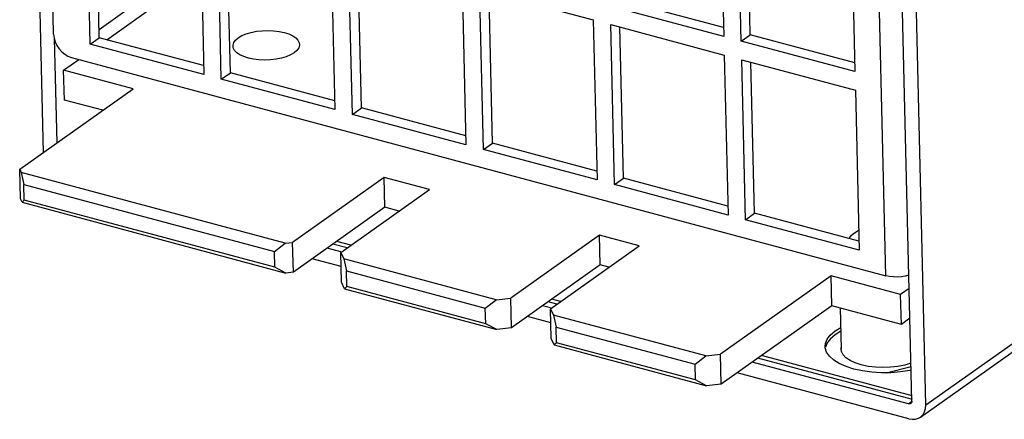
# Model space of a CAD drawing. Header units: millimetres. Extents: x 6 to 414, y 7 to 290.
# Tile 223 of 256: x 162.61 to 167.34, y 139.2 to 141.12. Entities that reach past the tile are written whole.
import ezdxf

# ---------------------------------------------------------------- set-up
doc = ezdxf.new("R2010")
doc.units = ezdxf.units.MM
doc.header["$LTSCALE"] = 23.1
for name, color, linetype in [('_35681', 7, 'CONTINUOUS'), ('_44079', 7, 'CONTINUOUS'), ('_51145', 7, 'CONTINUOUS'), ('_55275', 7, 'CONTINUOUS'), ('_60383', 7, 'CONTINUOUS')]:
    doc.layers.add(name, color=color, linetype=linetype)

msp = doc.modelspace()

# ---------------------------------------------------------------- linework, layer by layer
at = {"layer": '_35681', "color": 7, "linetype": 'Continuous'}
for p, q in [((166.5537, 139.7325), (166.5584, 139.5348)), ((166.7739, 139.421), (166.8939, 139.4507))]:
    msp.add_line(p, q, dxfattribs=at)
at = {"layer": '_44079', "color": 7, "linetype": 'Continuous'}
for p, q in [((163.0272, 141.0238), (163.2279, 141.1661)), ((162.8199, 140.8767), (162.8929, 140.9285)), ((163.1538, 140.7871), (162.8199, 140.8767)), ((162.8233, 140.7335), (162.8199, 140.8767)), ((162.6086, 140.4004), (163.1538, 140.7871)), ((163.0083, 140.6839), (162.8233, 140.7335)), ((162.6086, 140.4004), (162.6163, 140.3845)), ((162.612, 140.2572), (162.6086, 140.4004)), ((163.8849, 140.0441), (162.6163, 140.3845)), ((162.6163, 140.3845), (162.6285, 140.3273)), ((164.3609, 140.3604), (163.9208, 140.0483)), ((164.5785, 140.302), (164.3609, 140.3604)), ((164.3643, 140.2172), (164.3609, 140.3604)), ((162.6285, 140.3273), (163.8332, 140.0041)), ((162.6302, 140.2521), (162.6285, 140.3273)), ((164.1519, 139.9995), (164.5785, 140.302)), ((162.6197, 140.2413), (162.612, 140.2572)), ((162.6302, 140.2521), (162.6197, 140.2413)), ((162.6197, 140.2413), (163.8883, 139.9009)), ((163.8349, 139.9289), (162.6302, 140.2521)), ((164.3643, 140.2172), (163.9242, 139.905)), ((164.4329, 140.1988), (164.3643, 140.2172)), ((165.3959, 140.0827), (164.9694, 139.7802)), ((165.5866, 140.0315), (165.3959, 140.0827)), ((165.3993, 139.9395), (165.3959, 140.0827)), ((163.8332, 140.0041), (163.8849, 140.0441)), ((163.8849, 140.0441), (163.9208, 140.0483)), ((163.9242, 139.905), (163.9208, 140.0483)), ((165.1601, 139.729), (165.5866, 140.0315)), ((163.8349, 139.9289), (163.8332, 140.0041)), ((164.1519, 139.9995), (164.1671, 139.9684)), ((164.1553, 139.8563), (164.1519, 139.9995)), ((164.8989, 139.772), (164.1671, 139.9684)), ((164.1671, 139.9684), (164.1793, 139.9112)), ((165.3993, 139.9395), (164.9727, 139.6369)), ((165.441, 139.9283), (165.3993, 139.9395)), ((163.8883, 139.9009), (163.8349, 139.9289)), ((163.9242, 139.905), (163.8883, 139.9009)), ((164.1793, 139.9112), (164.8472, 139.732)), ((164.1811, 139.836), (164.1793, 139.9112)), ((166.5092, 139.8868), (165.9775, 139.5096)), ((166.844, 139.7969), (166.5092, 139.8868)), ((166.5126, 139.7435), (166.5092, 139.8868)), ((164.1705, 139.8252), (164.1553, 139.8563)), ((164.1811, 139.836), (164.1705, 139.8252)), ((164.8489, 139.6568), (164.1811, 139.836)), ((164.1705, 139.8252), (164.9023, 139.6288)), ((166.885, 139.826), (166.844, 139.7969)), ((166.8474, 139.6537), (166.844, 139.7969)), ((164.8472, 139.732), (164.8989, 139.772)), ((164.8989, 139.772), (164.9694, 139.7802)), ((164.9727, 139.6369), (164.9694, 139.7802)), ((166.5126, 139.7435), (165.9809, 139.3664)), ((166.8474, 139.6537), (166.5126, 139.7435)), ((164.8489, 139.6568), (164.8472, 139.732)), ((165.1601, 139.729), (165.1753, 139.6979)), ((165.1634, 139.5857), (165.1601, 139.729)), ((165.907, 139.5015), (165.1753, 139.6979)), ((165.1753, 139.6979), (165.1874, 139.6407)), ((164.9023, 139.6288), (164.8489, 139.6568)), ((166.8884, 139.6828), (166.8474, 139.6537)), ((164.9727, 139.6369), (164.9023, 139.6288)), ((165.1874, 139.6407), (165.8553, 139.4615)), ((165.1892, 139.5655), (165.1874, 139.6407)), ((165.1787, 139.5546), (165.1634, 139.5857)), ((165.1892, 139.5655), (165.1787, 139.5546)), ((165.1787, 139.5546), (165.9104, 139.3583)), ((165.8571, 139.3863), (165.1892, 139.5655)), ((165.907, 139.5015), (165.9775, 139.5096)), ((165.9809, 139.3664), (165.9775, 139.5096)), ((165.8553, 139.4615), (165.907, 139.5015)), ((165.8571, 139.3863), (165.8553, 139.4615)), ((165.9104, 139.3583), (165.8571, 139.3863)), ((165.9809, 139.3664), (165.9104, 139.3583))]:
    msp.add_line(p, q, dxfattribs=at)
for points in [[(163.6596, 141.0329), (163.6772, 141.0432), (163.6976, 141.0519), (163.7213, 141.0589), (163.747, 141.064), (163.7739, 141.0671), (163.8014, 141.0681), (163.829, 141.067), (163.8555, 141.0638), (163.8802, 141.0585), (163.9023, 141.0514), (163.921, 141.0425), (163.936, 141.0324), (163.9465, 141.0212), (163.9526, 141.0092), (163.9539, 141.0007)], [(163.6341, 140.993), (163.6343, 140.997), (163.6379, 141.0095), (163.6464, 141.0214), (163.6596, 141.0329)], [(163.7325, 140.9299), (163.7079, 140.9352), (163.6858, 140.9423), (163.6671, 140.9512), (163.6521, 140.9613), (163.6415, 140.9725), (163.6354, 140.9845), (163.6341, 140.993)], [(163.9539, 141.0007), (163.9538, 140.9967), (163.9501, 140.9842), (163.9417, 140.9723), (163.9284, 140.9608)], [(163.9284, 140.9608), (163.9109, 140.9505), (163.8905, 140.9418), (163.8668, 140.9348), (163.8411, 140.9297), (163.8141, 140.9266), (163.7866, 140.9255), (163.7591, 140.9267), (163.7325, 140.9299)], [(166.5982, 140.0656), (166.6, 140.0716), (166.6084, 140.0835), (166.6216, 140.095)], [(166.6216, 140.095), (166.6392, 140.1053), (166.6421, 140.1066)]]:
    msp.add_lwpolyline(points, dxfattribs=at)
at = {"layer": '_51145', "color": 7, "linetype": 'Continuous'}
for p, q in [((164.183, 140.0215), (164.1144, 140.0399)), ((164.2012, 140.0344), (164.1326, 140.0529)), ((165.1911, 139.751), (165.1494, 139.7622)), ((165.2093, 139.7639), (165.1676, 139.7751)), ((166.4903, 139.5824), (166.5057, 139.6025)), ((166.5057, 139.6025), (166.5285, 139.6219)), ((166.5289, 139.604), (166.5062, 139.5846)), ((166.5285, 139.6219), (166.5559, 139.6383)), ((166.5564, 139.6204), (166.5289, 139.604)), ((166.4908, 139.5647), (166.4825, 139.5438)), ((166.5062, 139.5846), (166.4908, 139.5647)), ((166.8998, 139.3103), (166.1757, 139.5046)), ((166.4812, 139.5401), (166.4807, 139.5471)), ((166.4879, 139.5195), (166.4812, 139.5401)), ((166.9002, 139.2924), (166.1575, 139.4917)), ((166.5815, 139.4506), (166.5489, 139.465)), ((166.6189, 139.4387), (166.5815, 139.4506)), ((166.8943, 139.4331), (166.8879, 139.4316))]:
    msp.add_line(p, q, dxfattribs=at)
for points in [[(166.4807, 139.5471), (166.4821, 139.5613), (166.4903, 139.5824)], [(166.5489, 139.465), (166.5221, 139.4816), (166.5016, 139.4999), (166.4879, 139.5195)], [(166.8879, 139.4316), (166.8433, 139.4249), (166.7972, 139.4212), (166.7507, 139.4208), (166.7047, 139.4236), (166.6604, 139.4296), (166.6189, 139.4387)]]:
    msp.add_lwpolyline(points, dxfattribs=at)
at = {"layer": '_55275', "color": 7, "linetype": 'Continuous'}
for p, q in [((166.9651, 139.2663), (180.5601, 148.9086)), ((166.9389, 139.2073), (179.7143, 148.2682)), ((166.8979, 139.2843), (166.8213, 142.516)), ((166.9651, 139.2663), (166.8885, 142.498)), ((162.6956, 141.5416), (162.7208, 140.48)), ((162.7746, 141.0288), (162.7865, 140.5266)), ((164.1529, 140.0031), (164.0873, 140.0207)), ((164.1535, 139.9318), (164.0145, 139.9691)), ((165.161, 139.7326), (165.1223, 139.743)), ((165.1617, 139.6613), (165.0495, 139.6914)), ((166.5575, 139.5347), (166.5577, 139.5399)), ((166.5592, 139.5234), (166.5575, 139.5347)), ((166.5577, 139.5399), (166.5582, 139.5417)), ((166.8815, 139.2709), (166.1304, 139.4725)), ((166.8832, 139.1993), (166.0576, 139.4208)), ((166.8987, 139.2832), (166.8815, 139.2709)), ((166.8863, 139.2705), (166.8815, 139.2709))]:
    msp.add_line(p, q, dxfattribs=at)
for points in [[(166.5812, 139.4929), (166.5672, 139.5077), (166.5592, 139.5234)], [(166.6547, 139.4585), (166.6256, 139.4679), (166.6009, 139.4795), (166.5812, 139.4929)], [(166.8935, 139.4666), (166.8643, 139.4579), (166.8304, 139.4511), (166.7949, 139.4471), (166.7586, 139.4457), (166.7223, 139.4472), (166.6872, 139.4515), (166.6547, 139.4585)], [(166.8927, 139.2725), (166.8903, 139.2713), (166.8863, 139.2705)], [(166.8979, 139.2843), (166.8974, 139.2798), (166.8959, 139.2762), (166.8935, 139.2732), (166.8927, 139.2725)], [(166.9389, 139.2073), (166.942, 139.2096), (166.952, 139.2203), (166.9594, 139.2335), (166.9637, 139.2488), (166.9651, 139.2663)], [(166.8832, 139.1993), (166.9, 139.1967), (166.9154, 139.1976), (166.9296, 139.202), (166.9389, 139.2073)]]:
    msp.add_lwpolyline(points, dxfattribs=at)
at = {"layer": '_60383', "color": 7, "linetype": 'Continuous'}
for p, q in [((166.7725, 139.8874), (166.7064, 142.6805)), ((165.9757, 141.8091), (165.994, 141.0393)), ((166.078, 141.0167), (166.0597, 141.7866)), ((162.948, 141.0027), (162.9297, 141.7726)), ((162.9913, 141.0334), (162.9741, 141.7606)), ((166.1213, 141.0475), (166.1041, 141.7747)), ((162.7715, 141.05), (162.7571, 141.6606)), ((166.6058, 141.6401), (166.624, 140.8702)), ((163.4758, 141.626), (163.494, 140.8561)), ((163.578, 140.8336), (163.5598, 141.6035)), ((163.6214, 140.8644), (163.6042, 141.5916)), ((164.1059, 141.457), (164.1241, 140.6871)), ((164.2081, 140.6645), (164.1899, 141.4344)), ((164.2515, 140.6953), (164.2342, 141.4225)), ((164.7359, 141.2879), (164.7542, 140.518)), ((164.8199, 141.2653), (165.366, 141.1188)), ((164.8382, 140.4955), (164.8199, 141.2653)), ((164.8815, 140.5262), (164.8643, 141.2534)), ((165.993, 141.0819), (165.4913, 141.2165)), ((162.9904, 141.0731), (163.1478, 141.1848)), ((165.994, 141.0393), (165.4479, 141.1858)), ((165.366, 141.1188), (165.3843, 140.3489)), ((165.45, 141.0963), (165.9961, 140.9497)), ((165.4683, 140.3264), (165.45, 141.0963)), ((165.5116, 140.3571), (165.4944, 141.0844)), ((162.948, 141.0027), (162.9913, 141.0334)), ((163.493, 140.8988), (162.9913, 141.0334)), ((166.078, 141.0167), (166.1213, 141.0475)), ((166.623, 140.9128), (166.1213, 141.0475)), ((163.494, 140.8561), (162.948, 141.0027)), ((166.624, 140.8702), (166.078, 141.0167)), ((162.8577, 140.9379), (166.7725, 139.8874)), ((165.9961, 140.9497), (166.0143, 140.1799)), ((166.0801, 140.9272), (166.6262, 140.7807)), ((166.0983, 140.1573), (166.0801, 140.9272)), ((166.1417, 140.1881), (166.1245, 140.9153)), ((163.578, 140.8336), (163.6214, 140.8644)), ((164.1241, 140.6871), (163.578, 140.8336)), ((164.1231, 140.7297), (163.6214, 140.8644)), ((166.6262, 140.7807), (166.6444, 140.0108)), ((164.2081, 140.6645), (164.2515, 140.6953)), ((164.7532, 140.5607), (164.2515, 140.6953)), ((164.7542, 140.518), (164.2081, 140.6645)), ((164.8382, 140.4955), (164.8815, 140.5262)), ((165.3832, 140.3916), (164.8815, 140.5262)), ((165.3843, 140.3489), (164.8382, 140.4955)), ((165.4683, 140.3264), (165.5116, 140.3571)), ((166.0133, 140.2225), (165.5116, 140.3571)), ((166.0143, 140.1799), (165.4683, 140.3264)), ((166.0983, 140.1573), (166.1417, 140.1881)), ((166.6434, 140.0534), (166.1417, 140.1881)), ((166.6444, 140.0108), (166.0983, 140.1573))]:
    msp.add_line(p, q, dxfattribs=at)
for points in [[(162.7715, 141.05), (162.7738, 141.0316), (162.7789, 141.0137), (162.787, 140.9963), (162.7977, 140.9801), (162.8105, 140.9657), (162.8251, 140.9536), (162.8408, 140.9444), (162.8577, 140.9379)], [(166.8835, 139.8903), (166.8833, 139.8903), (166.8663, 139.8858), (166.8478, 139.8828), (166.8285, 139.8814), (166.8091, 139.8817), (166.7906, 139.8837), (166.7725, 139.8874)]]:
    msp.add_lwpolyline(points, dxfattribs=at)

doc.saveas('drawing.dxf')
